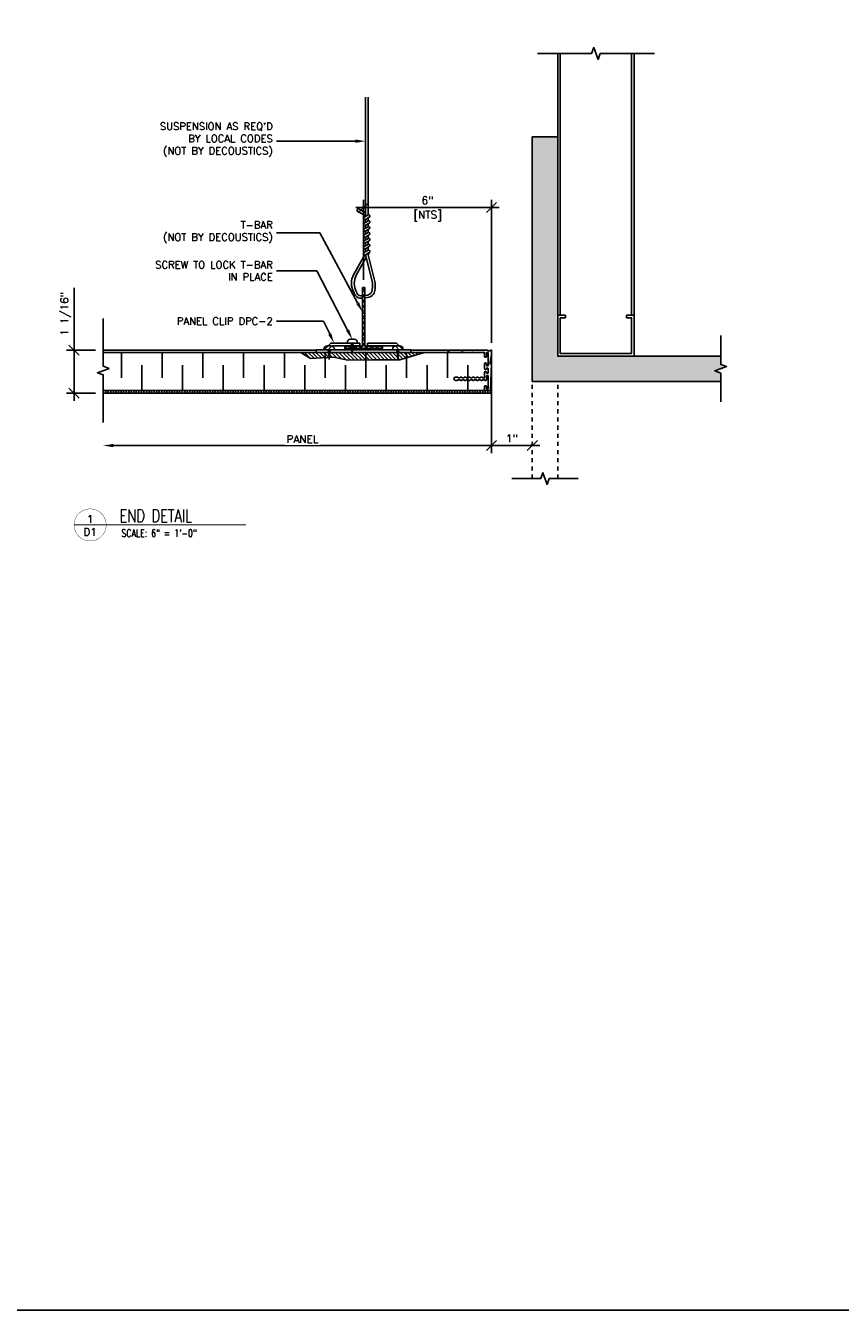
# Model space of a CAD drawing. Header units: inches. Extents: x -2964 to -2795, y 3276 to 3354.
# Tile 4 of 7: x -2934 to -2914, y 3300 to 3332. Entities that reach past the tile are written whole.
import ezdxf
from ezdxf import colors
from ezdxf.entities.mleader import LeaderData, LeaderLine
from ezdxf.enums import TextEntityAlignment as Align
from ezdxf.math import Vec2, Vec3

# ---------------------------------------------------------------- set-up
doc = ezdxf.new("R2010")
doc.units = ezdxf.units.IN
doc.header["$MEASUREMENT"] = 0
doc.linetypes.add('HIDDEN', pattern=[0.375, 0.25, -0.125])
for name, color, linetype in [('1-ARCH', 1, 'Continuous'), ('1-DIM', 4, 'Continuous'), ('1-MOUNT', 155, 'Continuous'), ('1-PANEL', 6, 'Continuous'), ('1-TEXT', 2, 'Continuous'), ('1-TITLE', 4, 'Continuous')]:
    doc.layers.add(name, color=color, linetype=linetype)
doc.styles.add('TEXT', font='romans.shx')
doc.dimstyles.new('DIM 6-12', dxfattribs={"dimscale": 2, "dimtxt": 0.09375, "dimasz": 0.125, "dimexe": 0.09375, "dimexo": 0.09375, "dimgap": 0.03125, "dimtad": 1, "dimdec": 4, "dimzin": 3, "dimdsep": 46, "dimlunit": 5, "dimtxsty": 'TEXT', "dimblk": 'OBLIQUE', "dimcen": 0.09375, "dimdle": 0.09375, "dimclrd": 256, "dimclre": 4, "dimclrt": 2, "dimadec": 0, "dimazin": 0, "dimtfac": 1, "dimtdec": 4, "dimtmove": 0, "dimatfit": 3, "dimfxl": 0, "dimfrac": 2, "dimtolj": 1, "dimtzin": 0, "dimlwd": -1, "dimlwe": -1, "dimarcsym": 0})

# ---------------------------------------------------------------- blocks, each defined once
blk = doc.blocks.new('_Oblique')
at = {"color": 0, "linetype": 'ByBlock', "lineweight": -2}
blk.add_line((-0.5, -0.5), (0.5, 0.5), dxfattribs=at)
blk = doc.blocks.new('*D30')
at = {"layer": '1-DIM', "color": 4, "transparency": 16777216}
for p, q in [((-2925.448, 3325.459), (-2925.448, 3327.422)), ((-2922.31, 3323.914), (-2922.31, 3327.422))]:
    blk.add_line(p, q, dxfattribs=at)
at = {"layer": '1-DIM', "transparency": 16777216}
blk.add_line((-2922.122, 3327.235), (-2925.636, 3327.235), dxfattribs=at)
at = {"layer": 'Defpoints', "color": 0, "transparency": 16777216}
for p in [(-2925.448, 3327.235), (-2925.448, 3325.272), (-2922.31, 3323.726)]:
    blk.add_point(p, dxfattribs=at)
at = {"layer": '1-DIM', "transparency": 16777216, "xscale": 0.25, "yscale": 0.25, "zscale": 0.25, "rotation": 180}
blk.add_blockref('_Oblique', (-2925.448, 3327.235), dxfattribs=at)
at = {"layer": '1-DIM', "transparency": 16777216, "xscale": 0.25, "yscale": 0.25, "zscale": 0.25}
blk.add_blockref('_Oblique', (-2922.31, 3327.235), dxfattribs=at)
at = {"layer": '1-DIM', "color": 2, "transparency": 16777216, "insert": (-2923.879, 3327.409), "char_height": 0.1875, "attachment_point": 5, "style": 'TEXT', "bg_fill": 3, "box_fill_scale": 1.25, "bg_fill_color": 256, "bg_fill_true_color": 13158600, "bg_fill_transparency": 0}
blk.add_mtext('\\A1;6"', dxfattribs=at)
at = {"layer": '1-DIM', "color": 2, "transparency": 16777216, "insert": (-2923.879, 3327.029), "char_height": 0.1875, "attachment_point": 5, "style": 'TEXT', "bg_fill": 3, "box_fill_scale": 1.25, "bg_fill_color": 256, "bg_fill_true_color": 13158600, "bg_fill_transparency": 0}
blk.add_mtext('\\A1;[NTS]', dxfattribs=at)
blk = doc.blocks.new('*D31')
at = {"layer": '1-DIM', "color": 4, "transparency": 16777216}
blk.add_line((-2922.31, 3323.459), (-2922.31, 3321.208), dxfattribs=at)
at = {"layer": '1-DIM', "transparency": 16777216}
blk.add_line((-2922.122, 3321.396), (-2931.587, 3321.396), dxfattribs=at)
blk.add_solid([(-2931.587, 3321.437), (-2931.587, 3321.354), (-2931.837, 3321.396)], dxfattribs=at)
at = {"layer": 'Defpoints', "color": 0, "transparency": 16777216}
for p in [(-2922.31, 3323.646), (-2931.837, 3321.396), (-2931.837, 3321.396)]:
    blk.add_point(p, dxfattribs=at)
at = {"layer": '1-DIM', "transparency": 16777216, "xscale": 0.25, "yscale": 0.25, "zscale": 0.25}
blk.add_blockref('_Oblique', (-2922.31, 3321.396), dxfattribs=at)
at = {"layer": '1-DIM', "color": 2, "transparency": 16777216, "insert": (-2926.949, 3321.552), "char_height": 0.1875, "attachment_point": 5, "style": 'TEXT', "bg_fill": 3, "box_fill_scale": 1.25, "bg_fill_color": 256, "bg_fill_true_color": 13158600, "bg_fill_transparency": 0}
blk.add_mtext('\\A1;PANEL', dxfattribs=at)
blk = doc.blocks.new('*X16')
at = {"color": 0}
for p, q in [((4.737, 5.886), (4.764, 5.913)), ((4.805, 5.866), (4.853, 5.913)), ((4.874, 5.846), (4.941, 5.913)), ((4.942, 5.826), (5.029, 5.913)), ((5.01, 5.805), (5.118, 5.913)), ((5.078, 5.785), (5.152, 5.859)), ((5.146, 5.765), (5.152, 5.771)), ((5.152, 5.771), (5.295, 5.913)), ((5.152, 5.859), (5.206, 5.913)), ((5.215, 5.745), (5.383, 5.913)), ((5.303, 5.745), (5.471, 5.913)), ((5.392, 5.745), (5.56, 5.913)), ((5.48, 5.745), (5.648, 5.913)), ((5.569, 5.745), (5.733, 5.91)), ((5.657, 5.745), (5.733, 5.821)), ((5.733, 5.821), (5.825, 5.913)), ((5.733, 5.91), (5.737, 5.913)), ((5.745, 5.745), (5.913, 5.913)), ((5.834, 5.745), (6.002, 5.913)), ((5.921, 5.744), (6.09, 5.913)), ((6.008, 5.743), (6.178, 5.913)), ((6.095, 5.741), (6.267, 5.913)), ((6.182, 5.74), (6.355, 5.913)), ((6.269, 5.739), (6.444, 5.913)), ((6.356, 5.737), (6.532, 5.913)), ((6.45, 5.743), (6.62, 5.913)), ((6.559, 5.764), (6.709, 5.913)), ((6.669, 5.785), (6.733, 5.849)), ((6.733, 5.849), (6.797, 5.913)), ((6.77, 5.798), (6.886, 5.913)), ((6.854, 5.794), (6.9, 5.839)), ((6.9, 5.839), (6.974, 5.913)), ((6.938, 5.789), (7.062, 5.913)), ((7.023, 5.785), (7.151, 5.913)), ((7.107, 5.781), (7.239, 5.913)), ((7.191, 5.777), (7.328, 5.913)), ((7.278, 5.775), (7.416, 5.913))]:
    blk.add_line(p, q, dxfattribs=at)
blk = doc.blocks.new('*D33')
at = {"layer": '1-DIM', "transparency": 16777216}
for p, q in [((-2932.553, 3323.736), (-2932.553, 3325.263)), ((-2932.553, 3322.493), (-2932.553, 3323.736))]:
    blk.add_line(p, q, dxfattribs=at)
at = {"layer": '1-DIM', "color": 4, "transparency": 16777216}
for p, q in [((-2932.025, 3323.736), (-2932.74, 3323.736)), ((-2932.025, 3322.681), (-2932.74, 3322.681))]:
    blk.add_line(p, q, dxfattribs=at)
at = {"layer": 'Defpoints', "color": 0, "transparency": 16777216}
for p in [(-2932.553, 3323.736), (-2931.837, 3323.736), (-2931.837, 3322.681)]:
    blk.add_point(p, dxfattribs=at)
at = {"layer": '1-DIM', "transparency": 16777216, "xscale": 0.25, "yscale": 0.25, "zscale": 0.25}
for p, rotation in [((-2932.553, 3323.736), 90), ((-2932.553, 3322.681), 270)]:
    blk.add_blockref('_Oblique', p, dxfattribs=dict(at, rotation=rotation))
at = {"layer": '1-DIM', "color": 2, "transparency": 16777216, "insert": (-2932.758, 3324.624), "char_height": 0.1875, "attachment_point": 5, "rotation": 90, "style": 'TEXT', "bg_fill": 3, "box_fill_scale": 1.25, "bg_fill_color": 256, "bg_fill_true_color": 13158600, "bg_fill_transparency": 0}
blk.add_mtext('\\A1;1 1/16"', dxfattribs=at)
blk = doc.blocks.new('*D32')
at = {"layer": '1-DIM', "color": 4, "transparency": 16777216}
blk.add_line((-2922.31, 3323.74), (-2922.31, 3321.208), dxfattribs=at)
at = {"layer": '1-DIM', "transparency": 16777216}
blk.add_line((-2922.497, 3321.396), (-2921.122, 3321.396), dxfattribs=at)
at = {"layer": 'Defpoints', "color": 0, "transparency": 16777216}
for p in [(-2922.31, 3323.927), (-2921.31, 3321.396), (-2921.31, 3321.396)]:
    blk.add_point(p, dxfattribs=at)
at = {"layer": '1-DIM', "transparency": 16777216, "xscale": 0.25, "yscale": 0.25, "zscale": 0.25, "rotation": 180}
blk.add_blockref('_Oblique', (-2922.31, 3321.396), dxfattribs=at)
at = {"layer": '1-DIM', "transparency": 16777216, "xscale": 0.25, "yscale": 0.25, "zscale": 0.25}
blk.add_blockref('_Oblique', (-2921.31, 3321.396), dxfattribs=at)
at = {"layer": '1-DIM', "color": 2, "transparency": 16777216, "insert": (-2921.81, 3321.57), "char_height": 0.1875, "attachment_point": 5, "style": 'TEXT', "bg_fill": 3, "box_fill_scale": 1.25, "bg_fill_color": 256, "bg_fill_true_color": 13158600, "bg_fill_transparency": 0}
blk.add_mtext('\\A1;1"', dxfattribs=at)
blk = doc.blocks.new('*U17')
at = {"layer": '1-TEXT', "color": 2, "style": 'TEXT'}
blk.add_attdef('VIEWNAME', (0.89, 0.061), '', height=0.25, dxfattribs=at)
at = {"layer": '1-TEXT', "style": 'TEXT'}
for tag, p in [('NOTE1', (0.926, -0.281)), ('NOTE2', (0.926, -0.463)), ('NOTE3', (0.926, -0.655)), ('NOTE4', (0.926, -0.832))]:
    blk.add_attdef(tag, p, '', height=0.125, dxfattribs=at)
blk.add_wipeout([(0.314, 0.283), (0.244, 0.274), (0.178, 0.248), (0.121, 0.206), (0.075, 0.152), (0.045, 0.087), (0.032, 0.018), (0.036, -0.053), (0.058, -0.12), (0.096, -0.18), (0.148, -0.229), (0.21, -0.263), (0.279, -0.281), (0.35, -0.281), (0.418, -0.263), (0.48, -0.229), (0.532, -0.18), (0.57, -0.12), (0.592, -0.053), (0.596, 0.018), (0.583, 0.087), (0.553, 0.152), (0.508, 0.206), (0.45, 0.248), (0.385, 0.274)])
at = {"layer": '1-TITLE', "const_width": 0.00651}
blk.add_lwpolyline([(0, 0, 1), (0.628, 0, 0.414214), (0.314, 0.314, 0.414214), (0, 0, 2.926408)], format="xyb", dxfattribs=at)
at = {"layer": '1-TITLE', "const_width": 0.02}
blk.add_lwpolyline([(0, 0), (3.365, 0)], dxfattribs=at)
at = {"layer": '1-TEXT', "style": 'TEXT'}
for tag, p in [('DETAIL#', (0.301, 0.094)), ('SHEET#', (0.306, -0.207))]:
    blk.add_attdef(tag, text='', height=0.125, dxfattribs=at).set_placement(p, align=Align.CENTER)

msp = doc.modelspace()

# ---------------------------------------------------------------- linework, layer by layer
at = {"layer": '1-ARCH', "color": 8}
for p, q in [((-2920.68483, 3323.59124), (-2920.68483, 3331.01482)), ((-2920.62233, 3324.59124), (-2920.62233, 3331.01482)), ((-2918.87233, 3324.59124), (-2918.87233, 3331.01482)), ((-2918.80983, 3324.59124), (-2918.80983, 3331.01482))]:
    msp.add_line(p, q, dxfattribs=at)
at = {"layer": '1-ARCH'}
for p, q in [((-2920.68483, 3328.96624), (-2921.30983, 3328.96624)), ((-2921.30983, 3323.59124), (-2921.30983, 3328.96624)), ((-2920.68483, 3323.59124), (-2920.68483, 3328.96624)), ((-2916.6857, 3323.59124), (-2920.68483, 3323.59124))]:
    msp.add_line(p, q, dxfattribs=at)
at = {"layer": '1-ARCH', "linetype": 'HIDDEN', "ltscale": 0.125}
msp.add_line((-2920.68483, 3320.58479), (-2920.68483, 3322.96624), dxfattribs=at)
at = {"layer": '1-ARCH', "color": 8}
msp.add_lwpolyline([(-2918.80983, 3324.59124), (-2918.99733, 3324.59124), (-2918.99733, 3324.52874), (-2918.87233, 3324.52874), (-2918.87233, 3323.65374), (-2920.62233, 3323.65374), (-2920.62233, 3324.52874), (-2920.49733, 3324.52874), (-2920.49733, 3324.59124), (-2920.68483, 3324.59124), (-2920.68483, 3323.59124), (-2918.80983, 3323.59124)], close=True, dxfattribs=at)
at = {"layer": '1-DIM'}
for points in [[(-2921.18483, 3331.01482), (-2919.8528, 3331.01482), (-2919.80006, 3331.15971), (-2919.69459, 3330.86993), (-2919.64186, 3331.01482), (-2918.30983, 3331.01482)], [(-2916.6857, 3324.09124), (-2916.6857, 3323.38421), (-2916.54082, 3323.33147), (-2916.83059, 3323.226), (-2916.6857, 3323.17327), (-2916.6857, 3322.46624)], [(-2921.80983, 3320.58479), (-2921.1028, 3320.58479), (-2921.05006, 3320.72968), (-2920.94459, 3320.43991), (-2920.89186, 3320.58479), (-2920.18483, 3320.58479)]]:
    msp.add_lwpolyline(points, dxfattribs=at)
at = {"layer": '1-MOUNT', "color": 1}
for p, q in [((-2926.31954, 3323.84124), (-2926.25441, 3323.90637)), ((-2926.25441, 3323.90637), (-2925.54504, 3323.90637)), ((-2925.54504, 3323.90637), (-2925.54504, 3323.84188)), ((-2925.35158, 3323.90637), (-2925.35158, 3323.84188)), ((-2924.64221, 3323.90637), (-2925.35158, 3323.90637)), ((-2924.57708, 3323.84124), (-2924.64221, 3323.90637)), ((-2926.60909, 3323.68066), (-2926.60909, 3323.74515)), ((-2926.60909, 3323.74515), (-2924.28753, 3323.74515)), ((-2924.28753, 3323.68066), (-2926.60909, 3323.68066)), ((-2926.31954, 3323.74515), (-2926.29491, 3323.50404)), ((-2926.27028, 3323.74515), (-2926.29491, 3323.50404)), ((-2925.54504, 3323.84188), (-2926.2277, 3323.84188)), ((-2924.83567, 3323.84188), (-2925.35158, 3323.84188)), ((-2925.35158, 3323.84188), (-2924.66892, 3323.84188)), ((-2924.63413, 3323.74515), (-2924.6095, 3323.50404)), ((-2924.58487, 3323.74515), (-2924.6095, 3323.50404)), ((-2924.28753, 3323.74515), (-2924.28753, 3323.68066))]:
    msp.add_line(p, q, dxfattribs=at)
for points in [[(-2926.16678, 3323.74515), (-2926.16678, 3323.75582, 0.41421356), (-2926.2522, 3323.84124), (-2926.33762, 3323.84124, 0.41421356), (-2926.42303, 3323.75582), (-2926.42303, 3323.74515)], [(-2924.48138, 3323.74515), (-2924.48138, 3323.75582, 0.41421356), (-2924.56679, 3323.84124), (-2924.65221, 3323.84124, 0.41421356), (-2924.73763, 3323.75582), (-2924.73763, 3323.74515)]]:
    msp.add_lwpolyline(points, format="xyb", close=True, dxfattribs=at)
for points in [[(-2926.31795, 3323.72961), (-2926.27095, 3323.73857)], [(-2926.31637, 3323.71408), (-2926.2726, 3323.72242)], [(-2926.31478, 3323.69856), (-2926.27425, 3323.70628)], [(-2926.3132, 3323.68304), (-2926.2759, 3323.69014)], [(-2926.31161, 3323.66751), (-2926.27755, 3323.674)], [(-2926.31002, 3323.65199), (-2926.2792, 3323.65786)], [(-2926.30844, 3323.63646), (-2926.28084, 3323.64172)], [(-2926.30685, 3323.62094), (-2926.28249, 3323.62558)], [(-2926.30527, 3323.60541), (-2926.28414, 3323.60944)], [(-2926.30368, 3323.58989), (-2926.28579, 3323.5933)], [(-2926.30209, 3323.57436), (-2926.28744, 3323.57716)], [(-2926.30051, 3323.55884), (-2926.28909, 3323.56102)], [(-2926.29892, 3323.54332), (-2926.29074, 3323.54488)], [(-2924.63255, 3323.72961), (-2924.58554, 3323.73857)], [(-2924.63096, 3323.71408), (-2924.58719, 3323.72242)], [(-2924.62937, 3323.69856), (-2924.58884, 3323.70628)], [(-2924.62779, 3323.68304), (-2924.59049, 3323.69014)], [(-2924.6262, 3323.66751), (-2924.59214, 3323.674)], [(-2924.62462, 3323.65199), (-2924.59379, 3323.65786)], [(-2924.62303, 3323.63646), (-2924.59544, 3323.64172)], [(-2924.62144, 3323.62094), (-2924.59709, 3323.62558)], [(-2924.61986, 3323.60541), (-2924.59874, 3323.60944)], [(-2924.61827, 3323.58989), (-2924.60038, 3323.5933)], [(-2924.61669, 3323.57436), (-2924.60203, 3323.57716)], [(-2924.6151, 3323.55884), (-2924.60368, 3323.56102)], [(-2924.61351, 3323.54332), (-2924.60533, 3323.54488)], [(-2926.29734, 3323.52779), (-2926.29239, 3323.52874)], [(-2926.29575, 3323.51227), (-2926.29404, 3323.51259)], [(-2924.61193, 3323.52779), (-2924.60698, 3323.52874)], [(-2924.61034, 3323.51227), (-2924.60863, 3323.51259)]]:
    msp.add_lwpolyline(points, dxfattribs=at)
at = {"layer": 'Defpoints', "color": 3}
msp.add_lwpolyline([(-2953.00477, 3346.18085), (-2893.76196, 3346.18085), (-2893.76196, 3300.18085), (-2953.00477, 3300.18085)], close=True, dxfattribs=at)

# ---------------------------------------------------------------- leaders
at = {"layer": '1-TEXT'}
ml = msp.add_multileader_mtext('Standard', dxfattribs=at)
ml.set_content("SUSPENSION AS REQ'D BY LOCAL CODES \\P(NOT BY DECOUSTICS)", color=256, style='TEXT')
ml.set_leader_properties(color=4, linetype='ByLayer', lineweight=-1)
ml.build(insert=Vec2(0, 0))
ml.multileader.update_dxf_attribs({"text_left_attachment_type": 2, "text_right_attachment_type": 2, "dogleg_length": 0.36, "arrow_head_size": 0.25})
ctx = ml.context
ctx.base_point, ctx.char_height, ctx.arrow_head_size, ctx.landing_gap_size, ctx.plane_origin = Vec3(-2930.87938, 3328.86241), 0.18, 0.25, 0.09, Vec3(-2924.69467, 3327.69626)
ctx.left_attachment, ctx.right_attachment, ctx.text_align_type = 2, 2, 2
notes = []
notes.append((ctx, [(0, (1, 1, 0), (-2926.19887, 3328.86241), (-1, 0), 1.38909, [(0, [(-2925.40176, 3328.86241)], 0, [])])]))
ctx.mtext.insert, ctx.mtext.width, ctx.mtext.alignment, ctx.mtext.flow_direction = Vec3(-2927.67795, 3329.31669), 3.215204, 3, 5
ml = msp.add_multileader_mtext('Standard', dxfattribs=at)
ml.set_content('PANEL CLIP DPC-2', color=256, style='TEXT')
ml.set_leader_properties(color=4, linetype='ByLayer', lineweight=-1)
ml.build(insert=Vec2(0, 0))
ml.multileader.update_dxf_attribs({"text_left_attachment_type": 2, "text_right_attachment_type": 2, "dogleg_length": 0.36, "arrow_head_size": 0.25})
ctx = ml.context
ctx.base_point, ctx.char_height, ctx.arrow_head_size, ctx.landing_gap_size, ctx.plane_origin = Vec3(-2930.40795, 3324.44839), 0.18, 0.25, 0.09, Vec3(-2926.53727, 3323.28225)
ctx.left_attachment, ctx.right_attachment, ctx.text_align_type = 2, 2, 2
notes.append((ctx, [(0, (1, 1, 0), (-2926.43097, 3324.44839), (-1, 0), 1.15698, [(0, [(-2926.17286, 3323.90637)], 0, [])])]))
ctx.mtext.insert, ctx.mtext.width, ctx.mtext.alignment, ctx.mtext.flow_direction = Vec3(-2927.67795, 3324.53839), 3.1762668, 3, 5
for ctx, leaders in notes:
    for number, flags, end, landing, length, lines in leaders:
        leader = LeaderData()
        leader.index, (leader.has_last_leader_line, leader.has_dogleg_vector, leader.attachment_direction) = number, flags
        leader.last_leader_point, leader.dogleg_vector, leader.dogleg_length = Vec3(end), Vec3(landing), length
        for number, points, colour, breaks in lines:
            line = LeaderLine()
            line.index, line.vertices, line.color, line.breaks = number, Vec3.list(points), colors.encode_raw_color(colour), breaks
            leader.lines.append(line)
        ctx.leaders.append(leader)

# ---------------------------------------------------------------- next in the draw order: block references
at = {"layer": '1-TITLE'}
ref = msp.add_blockref('*U17', (-2932.55297, 3319.44805), dxfattribs=dict(at, xscale=1.254172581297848, yscale=1.254172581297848, zscale=1.254172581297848))
ref.add_attrib('VIEWNAME', 'END DETAIL', (-2931.43663, 3319.51721), dxfattribs={"color": 2, "height": 0.312495, "style": 'TEXT', "width": 0.75})
ref.add_attrib('DETAIL#', '1', dxfattribs={"color": 2, "height": 0.1875, "style": 'TEXT'}).set_placement((-2932.15888, 3319.59182), align=Align.MIDDLE_CENTER)
ref.add_attrib('SHEET#', 'D1', dxfattribs={"color": 2, "height": 0.1875, "style": 'TEXT'}).set_placement((-2932.15888, 3319.27826), align=Align.MIDDLE_CENTER)
ref.add_attrib('NOTE1', 'SCALE: 6" = 1\'-0"', dxfattribs={"color": 2, "height": 0.1875, "style": 'TEXT', "width": 0.75}).set_placement((-2931.39143, 3319.09605), align=Align.BOTTOM_LEFT)

# ---------------------------------------------------------------- next in the draw order: dimensions: what is measured, and where the dimension line sits
at = {"layer": '1-DIM'}
dim = msp.add_linear_dim(base=(-2925.44831, 3327.23481), p1=(-2922.30983, 3323.72607), p2=(-2925.44831, 3325.27167), angle=180, text='6"\\X[NTS]', dimstyle='DIM 6-12', override={"dimpost": '"'}, dxfattribs=at)
dim.commit()
dim.dimension.update_dxf_attribs({"geometry": '*D30', "text_midpoint": (-2923.87907, 3327.23481)})

# ---------------------------------------------------------------- next in the draw order: linework, layer by layer
at = {"layer": '1-MOUNT', "color": 9}
for p, q in [((-2925.40176, 3329.94023), (-2925.40176, 3327.01588)), ((-2925.33926, 3329.94023), (-2925.33926, 3327.05196)), ((-2925.58089, 3327.20951), (-2925.61214, 3327.15538)), ((-2925.40176, 3327.03392), (-2925.61214, 3327.15538)), ((-2925.40176, 3327.10609), (-2925.58089, 3327.20951)), ((-2925.30801, 3327.05196), (-2925.33926, 3327.07001)), ((-2925.40176, 3326.94371), (-2925.40176, 3326.87154)), ((-2925.40176, 3326.79937), (-2925.40176, 3326.7272)), ((-2925.33926, 3326.9798), (-2925.33926, 3326.90763)), ((-2925.33926, 3326.83546), (-2925.33926, 3326.76329)), ((-2925.40176, 3326.65504), (-2925.40176, 3326.58287)), ((-2925.40176, 3326.5107), (-2925.40176, 3326.43853)), ((-2925.33926, 3326.69112), (-2925.33926, 3326.61895)), ((-2925.33926, 3326.54678), (-2925.33926, 3326.47461)), ((-2925.33926, 3326.40245), (-2925.33926, 3326.33028)), ((-2925.40176, 3326.36636), (-2925.40176, 3326.29419)), ((-2925.40176, 3326.22202), (-2925.40176, 3326.14985)), ((-2925.33926, 3326.25811), (-2925.33926, 3326.18594)), ((-2925.30801, 3326.13181), (-2925.33453, 3326.06406))]:
    msp.add_line(p, q, dxfattribs=at)
at = {"layer": '1-MOUNT', "color": 1}
msp.add_line((-2925.41946, 3325.27167), (-2925.47676, 3325.27167), dxfattribs=at)
at = {"layer": '1-MOUNT', "color": 9}
for points in [[(-2925.30801, 3326.99784), (-2925.40176, 3326.94371, -1), (-2925.43301, 3326.99784), (-2925.33926, 3327.05196, -1)], [(-2925.30801, 3326.8535, 1), (-2925.33926, 3326.90763), (-2925.43301, 3326.8535, 1), (-2925.40176, 3326.79937)], [(-2925.30801, 3326.70916, 1), (-2925.33926, 3326.76329), (-2925.43301, 3326.70916, 1), (-2925.40176, 3326.65504)], [(-2925.30801, 3326.56483, 1), (-2925.33926, 3326.61895), (-2925.43301, 3326.56483, 1), (-2925.40176, 3326.5107)], [(-2925.30801, 3326.42049, 1), (-2925.33926, 3326.47461), (-2925.43301, 3326.42049, 1), (-2925.40176, 3326.36636)], [(-2925.30801, 3326.27615, 1), (-2925.33926, 3326.33028), (-2925.43301, 3326.27615, 1), (-2925.40176, 3326.22202)], [(-2925.40176, 3326.07769), (-2925.30801, 3326.13181, 1), (-2925.33926, 3326.18594), (-2925.43301, 3326.13181, 1)]]:
    msp.add_lwpolyline(points, format="xyb", close=True, dxfattribs=at)
for points in [[(-2925.47676, 3325.0121), (-2925.53679, 3325.00909, -0.26172629), (-2925.66816, 3325.1104), (-2925.68288, 3325.14647, -0.27561775), (-2925.68784, 3325.59982), (-2925.41759, 3326.07429)], [(-2925.41946, 3325.01682), (-2925.35394, 3325.02567, 0.19652979), (-2925.21123, 3325.10378), (-2925.18835, 3325.13531, 0.10408261), (-2925.16583, 3325.38665), (-2925.34595, 3326.10991)], [(-2925.40176, 3326.07769), (-2925.23361, 3325.39649, -0.07734231), (-2925.24346, 3325.17069), (-2925.26071, 3325.14295, -0.14920241), (-2925.35255, 3325.08501), (-2925.41946, 3325.07428, 0.92239479)], [(-2925.38387, 3326.00521), (-2925.62747, 3325.5744, 0.26029626), (-2925.62094, 3325.16773), (-2925.61077, 3325.13668, 0.35417001), (-2925.47676, 3325.0687)]]:
    msp.add_lwpolyline(points, format="xyb", dxfattribs=at)
at = {"layer": '1-MOUNT', "color": 1}
msp.add_lwpolyline([(-2925.59777, 3323.90637), (-2925.59777, 3323.91704, 0.41421356), (-2925.68318, 3324.00246), (-2925.7686, 3324.00246, 0.41421356), (-2925.85402, 3323.91704), (-2925.85402, 3323.90637)], format="xyb", close=True, dxfattribs=at)
for points in [[(-2925.74893, 3323.89083), (-2925.70193, 3323.89979)], [(-2925.74735, 3323.8753), (-2925.70358, 3323.88364)], [(-2925.74576, 3323.85978), (-2925.70523, 3323.8675)], [(-2925.74418, 3323.84426), (-2925.70688, 3323.85136)], [(-2925.74259, 3323.82873), (-2925.70853, 3323.83522)], [(-2925.741, 3323.81321), (-2925.71018, 3323.81908)]]:
    msp.add_lwpolyline(points, dxfattribs=at)

# ---------------------------------------------------------------- next in the draw order: dimensions: what is measured, and where the dimension line sits
at = {"layer": '1-DIM'}
dim = msp.add_linear_dim(base=(-2931.83741, 3321.39578), p1=(-2922.30983, 3323.64614), p2=(-2931.83741, 3321.39578), angle=180, text='PANEL', dimstyle='DIM 6-12', override={"dimpost": '"', "dimblk1": 'Oblique', "dimsah": 1}, dxfattribs=at)
dim.commit()
dim.dimension.update_dxf_attribs({"geometry": '*D31', "text_midpoint": (-2926.94862, 3321.55203)})

# ---------------------------------------------------------------- next in the draw order: leaders
at = {"layer": '1-TEXT'}
ml = msp.add_multileader_mtext('Standard', dxfattribs=at)
ml.set_content('T-BAR\\P(NOT BY DECOUSTICS)', color=256, style='TEXT')
ml.set_leader_properties(color=4, linetype='ByLayer', lineweight=-1)
ml.build(insert=Vec2(0, 0))
ml.multileader.update_dxf_attribs({"text_left_attachment_type": 2, "text_right_attachment_type": 2, "dogleg_length": 0.36, "arrow_head_size": 0.25})
ctx = ml.context
ctx.base_point, ctx.char_height, ctx.arrow_head_size, ctx.landing_gap_size, ctx.plane_origin = Vec3(-2930.77652, 3326.61321), 0.18, 0.25, 0.09, Vec3(-2925.01782, 3326.06609)
ctx.left_attachment, ctx.right_attachment, ctx.text_align_type = 2, 2, 2
notes = []
notes.append((ctx, [(0, (1, 1, 0), (-2926.52201, 3326.61321), (-1, 0), 1.06594, [(0, [(-2925.47676, 3324.67321)], 0, [])])]))
ctx.mtext.insert, ctx.mtext.width, ctx.mtext.alignment, ctx.mtext.flow_direction = Vec3(-2927.67795, 3326.90035), 3.215204, 3, 5
ml = msp.add_multileader_mtext('Standard', dxfattribs=at)
ml.set_content('SCREW TO LOCK T-BAR IN PLACE', color=256, style='TEXT')
ml.set_leader_properties(color=4, linetype='ByLayer', lineweight=-1)
ml.build(insert=Vec2(0, 0))
ml.multileader.update_dxf_attribs({"text_left_attachment_type": 2, "text_right_attachment_type": 2, "dogleg_length": 0.36, "arrow_head_size": 0.25})
ctx = ml.context
ctx.base_point, ctx.char_height, ctx.arrow_head_size, ctx.landing_gap_size, ctx.plane_origin = Vec3(-2930.05652, 3325.68105), 0.18, 0.25, 0.09, Vec3(-2925.26695, 3325.37213)
ctx.left_attachment, ctx.right_attachment, ctx.text_align_type = 2, 2, 2
notes.append((ctx, [(0, (1, 1, 0), (-2926.59271, 3325.68105), (-1, 0), 0.99524, [(0, [(-2925.72589, 3324.00246)], 0, [])])]))
ctx.mtext.insert, ctx.mtext.width, ctx.mtext.alignment, ctx.mtext.flow_direction = Vec3(-2927.67795, 3325.92105), 3.215204, 3, 5
for ctx, leaders in notes:
    for number, flags, end, landing, length, lines in leaders:
        leader = LeaderData()
        leader.index, (leader.has_last_leader_line, leader.has_dogleg_vector, leader.attachment_direction) = number, flags
        leader.last_leader_point, leader.dogleg_vector, leader.dogleg_length = Vec3(end), Vec3(landing), length
        for number, points, colour, breaks in lines:
            line = LeaderLine()
            line.index, line.vertices, line.color, line.breaks = number, Vec3.list(points), colors.encode_raw_color(colour), breaks
            leader.lines.append(line)
        ctx.leaders.append(leader)

# ---------------------------------------------------------------- next in the draw order: hatches: boundary and pattern name
at = {"layer": '1-MOUNT'}
h = msp.add_hatch(dxfattribs=at)
h.set_pattern_fill('ANSI32', color=8, scale=0.25, style=0)
h.set_pattern_definition([(45, (-5037.42667, 2598.20313), (-0.0662912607, 0.0662912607), []), (45, (-5037.38248, 2598.20313), (-0.0662912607, 0.0662912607), [])])
h.paths.add_polyline_path([(-2925.47696, 3325.27167), (-2925.41967, 3325.27167), (-2925.41946, 3323.83657), (-2924.98677, 3323.83657), (-2924.98677, 3323.77888), (-2925.90985, 3323.77888), (-2925.90985, 3323.83657), (-2925.47676, 3323.83657)])
at = {"layer": '1-PANEL'}
h = msp.add_hatch(dxfattribs=at)
h.set_pattern_fill('ANSI31', color=8, scale=0.5, angle=45, style=0)
h.set_pattern_definition([(90, (-3176.90068, -192.03084), (-0.0625, 1e-17), [])])
h.paths.add_polyline_path([(-2922.33558, 3322.74316), (-2931.83741, 3322.74316), (-2931.83741, 3322.68066), (-2922.33558, 3322.68066)])

# ---------------------------------------------------------------- next in the draw order: linework, layer by layer
at = {"layer": '1-MOUNT', "color": 1}
for p in [(-2925.75052, 3323.90637), (-2925.70126, 3323.90637)]:
    msp.add_line(p, (-2925.72589, 3323.66526), dxfattribs=at)
at = {"layer": '1-MOUNT', "color": 1, "linetype": 'HIDDEN', "ltscale": 0.04}
for p, q in [((-2926.31954, 3323.84124), (-2926.41627, 3323.74451)), ((-2926.2277, 3323.84188), (-2926.32443, 3323.74515)), ((-2924.66892, 3323.84188), (-2924.57219, 3323.74515)), ((-2924.57708, 3323.84124), (-2924.48035, 3323.74451))]:
    msp.add_line(p, q, dxfattribs=at)
at = {"layer": '1-MOUNT', "color": 1}
for points in [[(-2925.47676, 3325.27167), (-2925.47676, 3323.83657), (-2925.90985, 3323.83657), (-2925.90985, 3323.77888), (-2924.98677, 3323.77888), (-2924.98677, 3323.83657), (-2925.41946, 3323.83657), (-2925.41946, 3325.27167)], [(-2925.73942, 3323.79768), (-2925.71183, 3323.80294)], [(-2925.73783, 3323.78216), (-2925.71347, 3323.7868)], [(-2925.73625, 3323.76663), (-2925.71512, 3323.77066)], [(-2925.73466, 3323.75111), (-2925.71677, 3323.75452)], [(-2925.73308, 3323.73559), (-2925.71842, 3323.73838)], [(-2925.73149, 3323.72006), (-2925.72007, 3323.72224)], [(-2925.7299, 3323.70454), (-2925.72172, 3323.7061)], [(-2925.72832, 3323.68901), (-2925.72337, 3323.68996)], [(-2925.72673, 3323.67349), (-2925.72502, 3323.67381)]]:
    msp.add_lwpolyline(points, dxfattribs=at)
at = {"layer": '1-MOUNT', "color": 8}
msp.add_lwpolyline([(-2923.95795, 3323.68066), (-2924.5556, 3323.50226), (-2925.22563, 3323.50226), (-2925.83824, 3323.4927), (-2926.18283, 3323.55965), (-2926.74757, 3323.53096), (-2926.98876, 3323.68066)], dxfattribs=at)
at = {"layer": '1-PANEL', "linetype": 'Continuous'}
for p, q in [((-2931.83741, 3323.73609), (-2926.60909, 3323.73609)), ((-2922.48138, 3323.73609), (-2924.28753, 3323.73609))]:
    msp.add_line(p, q, dxfattribs=at)
at = {"layer": '1-PANEL'}
for p, q in [((-2931.83741, 3323.68066), (-2926.60909, 3323.68066)), ((-2922.48138, 3323.68066), (-2924.28753, 3323.68066)), ((-2922.33558, 3322.74316), (-2931.83741, 3322.74316)), ((-2922.33558, 3322.68066), (-2931.83741, 3322.68066)), ((-2922.33558, 3322.74316), (-2922.33558, 3322.68066))]:
    msp.add_line(p, q, dxfattribs=at)
at = {"layer": '1-PANEL', "color": 8}
for p, q in [((-2931.392, 3323.68066), (-2931.392, 3323.05566)), ((-2930.392, 3323.68066), (-2930.392, 3323.05566)), ((-2929.392, 3323.68066), (-2929.392, 3323.05566)), ((-2928.392, 3323.68066), (-2928.392, 3323.05566)), ((-2927.392, 3323.68066), (-2927.392, 3323.05566)), ((-2926.392, 3323.68066), (-2926.392, 3323.05566)), ((-2925.392, 3323.68066), (-2925.392, 3323.05566)), ((-2924.392, 3323.68066), (-2924.392, 3323.05566)), ((-2923.392, 3323.68066), (-2923.392, 3323.05566)), ((-2930.892, 3323.36816), (-2930.892, 3322.74316)), ((-2929.892, 3323.36816), (-2929.892, 3322.74316)), ((-2928.892, 3323.36816), (-2928.892, 3322.74316)), ((-2927.892, 3323.36816), (-2927.892, 3322.74316)), ((-2926.892, 3323.36816), (-2926.892, 3322.74316)), ((-2925.892, 3323.36816), (-2925.892, 3322.74316)), ((-2924.892, 3323.36816), (-2924.892, 3322.74316)), ((-2923.892, 3323.36816), (-2923.892, 3322.74316)), ((-2922.892, 3323.36816), (-2922.892, 3322.74316))]:
    msp.add_line(p, q, dxfattribs=at)
at = {"layer": '1-PANEL', "color": 7}
msp.add_lwpolyline([(-2922.30983, 3323.72607), (-2922.30983, 3323.64614, -0.04254503), (-2922.31153, 3323.62615), (-2922.35106, 3323.39596), (-2922.32703, 3323.41613, -0.64926792), (-2922.3106, 3323.40813), (-2922.33558, 3322.74696, -0.40414051), (-2922.33951, 3322.74316), (-2922.47744, 3322.74316, -0.41421356), (-2922.48138, 3322.7471), (-2922.48138, 3322.84473, -0.41421356), (-2922.46169, 3322.86442), (-2922.45106, 3322.86442, -0.41421356), (-2922.43138, 3322.84473), (-2922.43138, 3322.79292, 0.41421356), (-2922.42138, 3322.78292), (-2922.40083, 3322.78292, 0.41421356), (-2922.39083, 3322.79292), (-2922.39083, 3323.10442, 0.41421356), (-2922.40083, 3323.11442), (-2922.42138, 3323.11442, 0.41421356), (-2922.43138, 3323.10442), (-2922.43138, 3323.01284, -0.41421356), (-2922.45106, 3322.99316), (-2922.47154, 3322.99316, -0.41421356), (-2922.48138, 3323.003), (-2922.48138, 3323.00816), (-2922.53138, 3323.00816), (-2922.53138, 3323.003, -0.41421356), (-2922.54122, 3322.99316), (-2922.57154, 3322.99316, -0.41421356), (-2922.58138, 3323.003), (-2922.58138, 3323.00816), (-2922.63138, 3323.00816), (-2922.63138, 3323.003, -0.41421356), (-2922.64122, 3322.99316), (-2922.67154, 3322.99316, -0.41421356), (-2922.68138, 3323.003), (-2922.68138, 3323.00816), (-2922.73138, 3323.00816), (-2922.73138, 3323.003, -0.41421356), (-2922.74122, 3322.99316), (-2922.77154, 3322.99316, -0.41421356), (-2922.78138, 3323.003), (-2922.78138, 3323.00816), (-2922.83138, 3323.00816), (-2922.83138, 3323.003, -0.41421356), (-2922.84122, 3322.99316), (-2922.87154, 3322.99316, -0.41421356), (-2922.88138, 3323.003), (-2922.88138, 3323.00816), (-2922.93138, 3323.00816), (-2922.93138, 3323.003, -0.41421356), (-2922.94122, 3322.99316), (-2922.97154, 3322.99316, -0.41421356), (-2922.98138, 3323.003), (-2922.98138, 3323.00816), (-2923.03138, 3323.00816), (-2923.03138, 3323.003, -0.41421356), (-2923.04122, 3322.99316), (-2923.07154, 3322.99316, -0.41421356), (-2923.08138, 3323.003), (-2923.08138, 3323.00816), (-2923.13138, 3323.00816), (-2923.13138, 3323.003, -0.41421356), (-2923.14122, 3322.99316), (-2923.19138, 3322.99316, -1), (-2923.19138, 3323.07316), (-2923.18138, 3323.07316), (-2923.14122, 3323.07316, -0.41421356), (-2923.13138, 3323.06332), (-2923.13138, 3323.05816), (-2923.08138, 3323.05816), (-2923.08138, 3323.06332, -0.41421356), (-2923.07154, 3323.07316), (-2923.04122, 3323.07316, -0.41421356), (-2923.03138, 3323.06332), (-2923.03138, 3323.05816), (-2922.98138, 3323.05816), (-2922.98138, 3323.06332, -0.41421356), (-2922.97154, 3323.07316), (-2922.94122, 3323.07316, -0.41421356), (-2922.93138, 3323.06332), (-2922.93138, 3323.05816), (-2922.88138, 3323.05816), (-2922.88138, 3323.06332, -0.41421356), (-2922.87154, 3323.07316), (-2922.84122, 3323.07316, -0.41421356), (-2922.83138, 3323.06332), (-2922.83138, 3323.05816), (-2922.78138, 3323.05816), (-2922.78138, 3323.06332, -0.41421356), (-2922.77154, 3323.07316), (-2922.74122, 3323.07316, -0.41421356), (-2922.73138, 3323.06332), (-2922.73138, 3323.05816), (-2922.68138, 3323.05816), (-2922.68138, 3323.06332, -0.41421356), (-2922.67154, 3323.07316), (-2922.64122, 3323.07316, -0.41421356), (-2922.63138, 3323.06332), (-2922.63138, 3323.05816), (-2922.58138, 3323.05816), (-2922.58138, 3323.06332, -0.41421356), (-2922.57154, 3323.07316), (-2922.54122, 3323.07316, -0.41421356), (-2922.53138, 3323.06332), (-2922.53138, 3323.05816), (-2922.48138, 3323.05816), (-2922.48138, 3323.19336, -0.41421356), (-2922.46169, 3323.21304), (-2922.45106, 3323.21304, -0.41421356), (-2922.43138, 3323.19336), (-2922.43138, 3323.1841, 0.41421356), (-2922.41169, 3323.16442), (-2922.41051, 3323.16442, 0.41421356), (-2922.39083, 3323.1841), (-2922.39083, 3323.27977, 0.41421356), (-2922.41051, 3323.29946), (-2922.41169, 3323.29946, 0.41421356), (-2922.43138, 3323.27977), (-2922.43138, 3323.27977, -0.41421356), (-2922.45106, 3323.26009), (-2922.46169, 3323.26009, -0.41421356), (-2922.48138, 3323.27977), (-2922.48138, 3323.40103, -0.41421356), (-2922.46169, 3323.42072), (-2922.45106, 3323.42072, -0.41421356), (-2922.43138, 3323.40103), (-2922.43138, 3323.35946, 0.41421356), (-2922.42138, 3323.34946), (-2922.40083, 3323.34946, 0.41421356), (-2922.39083, 3323.35946), (-2922.39083, 3323.67095, 0.41421356), (-2922.40083, 3323.68095), (-2922.42138, 3323.68095, 0.41421356), (-2922.43138, 3323.67095), (-2922.43138, 3323.57938, -0.41421356), (-2922.45106, 3323.55969), (-2922.46169, 3323.55969, -0.41421356), (-2922.48138, 3323.57938), (-2922.48138, 3323.68095), (-2922.9546, 3323.68095), (-2923.03945, 3323.69592), (-2923.03945, 3323.67111), (-2923.09527, 3323.68095), (-2923.32294, 3323.68095, -0.26047061), (-2923.38821, 3323.72146, -0.57143672), (-2923.3796, 3323.73607), (-2922.79211, 3323.73607), (-2922.78227, 3323.72623), (-2922.77243, 3323.73607), (-2922.42131, 3323.73607, -0.29774875), (-2922.39841, 3323.72111), (-2922.34842, 3323.72111), (-2922.32483, 3323.73473, -0.57735027)], format="xyb", close=True, dxfattribs=at)

# ---------------------------------------------------------------- next in the draw order: block references
at = {"layer": '1-MOUNT', "color": 8, "xscale": -1.06232294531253, "yscale": 1.06232294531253, "zscale": 1.06232294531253}
msp.add_blockref('*X16', (-2919.02085, 3317.39879), dxfattribs=at)

# ---------------------------------------------------------------- next in the draw order: dimensions: what is measured, and where the dimension line sits
at = {"layer": '1-DIM'}
for base, p1, p2, angle, picture, middle in [((-2932.55297, 3323.73609), (-2931.83741, 3322.68066), (-2931.83741, 3323.73609), 90, '*D33', (-2932.75832, 3324.62448)), ((-2921.30983, 3321.39578), (-2922.30983, 3323.92727), (-2921.30983, 3321.39578), 180, '*D32', (-2921.80983, 3321.56988))]:
    dim = msp.add_linear_dim(base=base, p1=p1, p2=p2, angle=angle, dimstyle='DIM 6-12', override={"dimpost": '"'}, dxfattribs=at)
    dim.commit()
    dim.dimension.update_dxf_attribs({"geometry": picture, "text_midpoint": middle})

# ---------------------------------------------------------------- next in the draw order: hatches: boundary and pattern name
at = {"layer": '1-ARCH'}
h = msp.add_hatch(dxfattribs=at)
h.set_pattern_fill('AR-SAND', color=8, scale=0.08, style=0)
h.set_pattern_definition([(37.5, (-3176.90068, -191.73819), (-0.0050394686, 0.1541459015), [0, -0.1216, 0, -0.136, 0, -0.13]), (7.5, (-3176.90068, -191.73819), (0.141582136, 0.225771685), [0, -0.0656, 0, -0.1096, 0, -0.042]), (327.5, (-3176.99908, -191.73819), (0.249131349, 0.0004527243), [0, -0.04, 0, -0.144, 0, -0.188]), (317.5, (-3176.99908, -191.73819), (0.240490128, 0.070214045), [0, -0.02, 0, -0.0944, 0, -0.108])])
h.paths.add_polyline_path([(-2921.30983, 3328.96624), (-2920.68483, 3328.96624), (-2920.68483, 3323.59124), (-2916.6857, 3323.59124), (-2916.6857, 3323.34905), (-2916.58911, 3323.31389), (-2916.7823, 3323.24358), (-2916.6857, 3323.20843), (-2916.6857, 3322.96624), (-2921.30983, 3322.96624), (-2921.30983, 3323.59124)])

# ---------------------------------------------------------------- next in the draw order: linework, layer by layer
for p in [(-2921.30983, 3323.59124), (-2916.6857, 3322.96624)]:
    msp.add_line(p, (-2921.30983, 3322.96624), dxfattribs=at)
at = {"layer": '1-ARCH', "linetype": 'HIDDEN', "ltscale": 0.125}
msp.add_line((-2921.30983, 3320.58479), (-2921.30983, 3322.96624), dxfattribs=at)
at = {"layer": '1-DIM'}
msp.add_lwpolyline([(-2931.83741, 3324.51271), (-2931.83741, 3323.34156), (-2931.69252, 3323.28882), (-2931.98229, 3323.18335), (-2931.83741, 3323.13062), (-2931.83741, 3321.95947)], dxfattribs=at)

doc.saveas('drawing.dxf')
